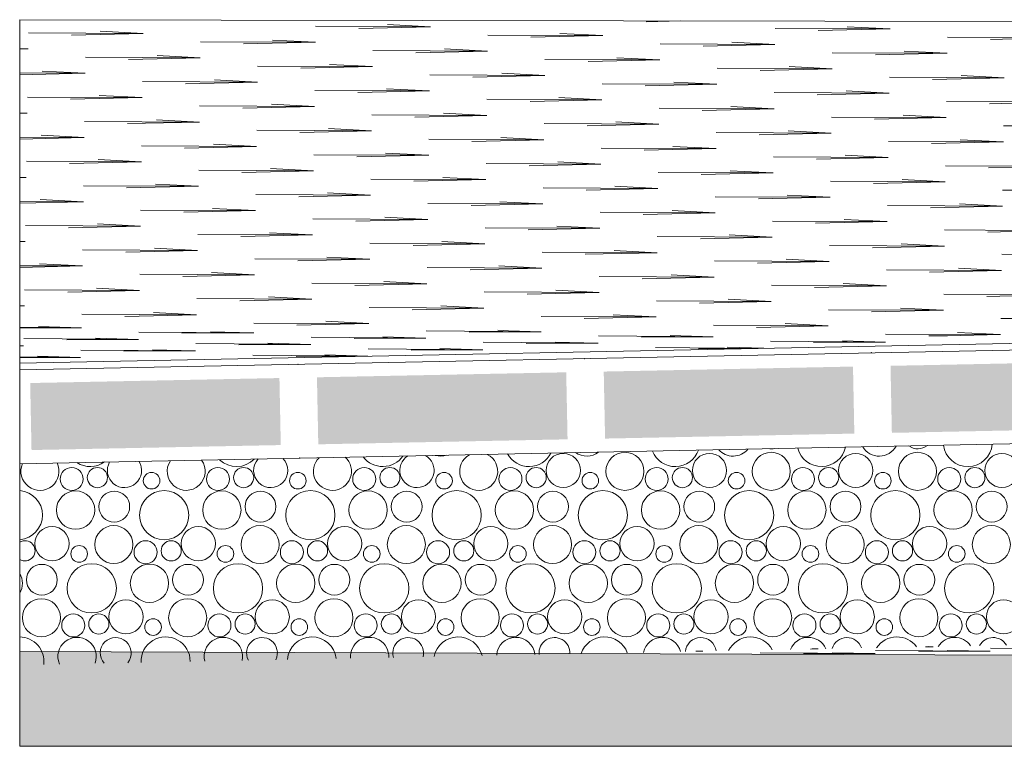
# Model space of a CAD drawing. Header units: millimetres. Extents: x -94601 to -15166, y -300 to 6935.
# Tile 1 of 97: x -94600 to -93866, y -300 to 242. Entities that reach past the tile are written whole.
import ezdxf

# ---------------------------------------------------------------- set-up
doc = ezdxf.new("R2010")
doc.units = ezdxf.units.MM
doc.header["$MEASUREMENT"] = 0
for name, color, linetype in [('Nouveau_Terrain _ Original.Terrain', 7, 'Continuous'), ('Nouveau_VRD _ Voirie 3d.VRD', 7, 'Continuous'), ('VRD _ Voirie 3d.VRD', 7, 'Continuous')]:
    doc.layers.add(name, color=color, linetype=linetype)

# ---------------------------------------------------------------- blocks, each defined once
blk = doc.blocks.new('*X35')
at = {"layer": 'Nouveau_VRD _ Voirie 3d.VRD', "color": 33, "linetype": 'Continuous', "lineweight": 15, "true_color": 0xf48e54}
for centre, radius in [((-94148.6, -94.89), 14.19), ((-94039.49, -94.89), 14.19), ((-93930.37, -94.89), 14.19), ((-94194.64, -94.24), 12.77), ((-94085.53, -94.24), 12.77), ((-93976.42, -94.24), 12.77), ((-93867.3, -94.24), 12.77), ((-94561.34, -100.62), 8.58), ((-94542.19, -99.56), 7.52), ((-94452.23, -100.62), 8.58), ((-94433.08, -99.56), 7.52), ((-94343.11, -100.62), 8.58), ((-94323.97, -99.56), 7.52), ((-94234, -100.62), 8.58), ((-94214.85, -99.56), 7.52), ((-94124.89, -100.62), 8.58), ((-94105.74, -99.56), 7.52), ((-94015.78, -100.62), 8.58), ((-93996.63, -99.56), 7.52), ((-93906.66, -100.62), 8.58), ((-93887.52, -99.56), 7.52), ((-94501.77, -101.86), 6.2), ((-94392.65, -101.86), 6.2), ((-94283.54, -101.86), 6.2), ((-94174.43, -101.86), 6.2), ((-94065.32, -101.86), 6.2), ((-93956.2, -101.86), 6.2), ((-94558.44, -123.82), 14.31), ((-94529.63, -121.18), 11.51), ((-94492.4, -127.56), 18.36), ((-94449.33, -123.82), 14.31), ((-94420.52, -121.18), 11.51), ((-94383.28, -127.56), 18.36), ((-94340.21, -123.82), 14.31), ((-94311.4, -121.18), 11.51), ((-94274.17, -127.56), 18.36), ((-94231.1, -123.82), 14.31), ((-94202.29, -121.18), 11.51), ((-94165.06, -127.56), 18.36), ((-94121.99, -123.82), 14.31), ((-94093.18, -121.18), 11.51), ((-94055.95, -127.56), 18.36), ((-94012.88, -123.82), 14.31), ((-93984.07, -121.18), 11.51), ((-93946.84, -127.56), 18.36), ((-93903.77, -123.82), 14.31), ((-93874.96, -121.18), 11.51), ((-94575.98, -148.84), 12.77), ((-94529.93, -149.49), 14.19), ((-94466.87, -148.84), 12.77), ((-94420.82, -149.49), 14.19), ((-94357.75, -148.84), 12.77), ((-94311.71, -149.49), 14.19), ((-94248.64, -148.84), 12.77), ((-94202.6, -149.49), 14.19), ((-94139.53, -148.84), 12.77), ((-94093.49, -149.49), 14.19), ((-94030.42, -148.84), 12.77), ((-93984.37, -149.49), 14.19), ((-93921.3, -148.84), 12.77), ((-93875.26, -149.49), 14.19), ((-94506.23, -155.22), 8.58), ((-94487.08, -154.16), 7.52), ((-94397.11, -155.22), 8.58), ((-94377.97, -154.16), 7.52), ((-94288, -155.22), 8.58), ((-94268.85, -154.16), 7.52), ((-94178.89, -155.22), 8.58), ((-94159.74, -154.16), 7.52), ((-94069.78, -155.22), 8.58), ((-94050.63, -154.16), 7.52), ((-93960.66, -155.22), 8.58), ((-93941.52, -154.16), 7.52), ((-94555.77, -156.46), 6.2), ((-94446.65, -156.46), 6.2), ((-94337.54, -156.46), 6.2), ((-94228.43, -156.46), 6.2), ((-94119.32, -156.46), 6.2), ((-94010.2, -156.46), 6.2), ((-93901.09, -156.46), 6.2), ((-94583.63, -175.78), 11.51), ((-94546.4, -182.16), 18.36), ((-94503.33, -178.42), 14.31), ((-94474.52, -175.78), 11.51), ((-94437.28, -182.16), 18.36), ((-94394.21, -178.42), 14.31), ((-94365.4, -175.78), 11.51), ((-94328.17, -182.16), 18.36), ((-94285.1, -178.42), 14.31), ((-94256.29, -175.78), 11.51), ((-94219.06, -182.16), 18.36), ((-94175.99, -178.42), 14.31), ((-94147.18, -175.78), 11.51), ((-94109.95, -182.16), 18.36), ((-94066.88, -178.42), 14.31), ((-94038.07, -175.78), 11.51), ((-94000.84, -182.16), 18.36), ((-93957.77, -178.42), 14.31), ((-93928.96, -175.78), 11.51), ((-93891.72, -182.16), 18.36), ((-94583.93, -204.09), 14.19), ((-94520.87, -203.44), 12.77), ((-94474.82, -204.09), 14.19), ((-94411.75, -203.44), 12.77), ((-94365.71, -204.09), 14.19), ((-94302.64, -203.44), 12.77), ((-94256.6, -204.09), 14.19), ((-94193.53, -203.44), 12.77), ((-94147.49, -204.09), 14.19), ((-94084.42, -203.44), 12.77), ((-94038.37, -204.09), 14.19), ((-93975.3, -203.44), 12.77), ((-93929.26, -204.09), 14.19), ((-93866.19, -203.44), 12.77), ((-94560.23, -209.82), 8.58), ((-94541.08, -208.76), 7.52), ((-94500.65, -211.06), 6.2), ((-94451.11, -209.82), 8.58), ((-94431.97, -208.76), 7.52), ((-94391.54, -211.06), 6.2), ((-94342, -209.82), 8.58), ((-94322.85, -208.76), 7.52), ((-94282.43, -211.06), 6.2), ((-94232.89, -209.82), 8.58), ((-94213.74, -208.76), 7.52), ((-94173.32, -211.06), 6.2), ((-94123.78, -209.82), 8.58), ((-94104.63, -208.76), 7.52), ((-94064.2, -211.06), 6.2), ((-94014.66, -209.82), 8.58), ((-93995.52, -208.76), 7.52), ((-93955.09, -211.06), 6.2), ((-93905.55, -209.82), 8.58), ((-93886.4, -208.76), 7.52)]:
    blk.add_circle(centre, radius, dxfattribs=at)
for centre, radius, start, end in [((-94177.1, -69.23), 14.31, 234.62356, 307.66796), ((-94111.06, -72.96), 18.36, 201.68942, 340.60211), ((-94067.99, -69.23), 14.31, 221.77625, 320.51528), ((-94039.18, -66.58), 11.51, 262.92525, 279.36627), ((-94001.95, -72.96), 18.36, 194.56714, 347.72439), ((-93958.88, -69.23), 14.31, 211.06177, 331.22976), ((-93930.07, -66.58), 11.51, 234.28655, 308.00498), ((-93892.84, -72.96), 18.36, 187.65138, 354.64014), ((-94547.51, -72.96), 18.36, 236.85219, 305.43934), ((-94521.98, -94.24), 12.77, 149.95791, 32.33361), ((-94475.93, -94.89), 14.19, 145.94448, 36.34705), ((-94438.4, -72.96), 18.36, 226.16558, 316.12594), ((-94412.87, -94.24), 12.77, 137.61368, 44.67785), ((-94366.82, -94.89), 14.19, 134.24443, 48.04709), ((-94329.28, -72.96), 18.36, 217.19932, 325.09221), ((-94303.75, -94.24), 12.77, 121.86557, 60.42596), ((-94286.21, -69.23), 14.31, 254.10071, 288.19082), ((-94257.71, -94.89), 14.19, 119.02861, 63.26291), ((-94220.17, -72.96), 18.36, 209.1626, 333.12892), ((-94585.05, -94.89), 14.19, 156.13913, 26.15239), ((-94601.51, -127.56), 18.36, 274.23507, 85.76493), ((-94596.19, -154.16), 7.52, 238.20919, 121.79081), ((-94612.44, -178.42), 14.31, 329.14872, 30.85128), ((-94600.4, -236.76), 18.36, 353.43099, 89.23914), ((-94557.33, -233.02), 14.31, 339.23564, 203.05589), ((-94528.52, -230.38), 11.51, 321.06107, 221.23045), ((-94491.28, -236.76), 18.36, 0.26156, 182.02996), ((-94448.21, -233.02), 14.31, 348.3954, 193.89612), ((-94419.4, -230.38), 11.51, 334.12547, 208.16605), ((-94382.17, -236.76), 18.36, 7.07952, 175.21201), ((-94339.1, -233.02), 14.31, 357.23198, 185.05955), ((-94310.29, -230.38), 11.51, 345.79707, 196.49446), ((-94273.06, -236.76), 18.36, 13.98338, 168.30815), ((-94229.99, -233.02), 14.31, 5.97538, 176.31615), ((-94201.18, -230.38), 11.51, 356.83997, 185.45155), ((-94163.95, -236.76), 18.36, 21.0835, 161.20803), ((-94120.88, -233.02), 14.31, 14.83414, 167.45738), ((-94092.07, -230.38), 11.51, 7.7225, 174.56903), ((-94054.84, -236.76), 18.36, 28.52054, 153.77099), ((-94011.77, -233.02), 14.31, 24.04361, 158.24792), ((-93982.96, -230.38), 11.51, 18.85262, 163.43891), ((-93945.72, -236.76), 18.36, 36.49923, 145.79229), ((-93902.65, -233.02), 14.31, 33.93413, 148.3574), ((-93873.84, -230.38), 11.51, 30.7338, 151.55773)]:
    blk.add_arc(centre, radius, start, end, dxfattribs=at)
blk = doc.blocks.new('*X36')
at = {"layer": 'Nouveau_VRD _ Voirie 3d.VRD', "linetype": 'Continuous', "lineweight": 15, "true_color": 0xb5b5b5}
for points in [[(-93950.46, -16.18), (-93949.46, -66.17), (-93763.5, -62.46), (-93764.5, -12.47)], [(-94378.38, -24.74), (-94377.38, -74.73), (-94191.41, -71.01), (-94192.41, -21.02)], [(-94164.42, -20.46), (-94163.42, -70.45), (-93977.46, -66.73), (-93978.46, -16.74)], [(-94592.33, -29.02), (-94591.33, -79.01), (-94405.37, -75.29), (-94406.37, -25.3)]]:
    blk.add_hatch(color=253, dxfattribs=at).paths.add_polyline_path(points)
at = {"layer": 'Nouveau_VRD _ Voirie 3d.VRD', "color": 253, "linetype": 'Continuous', "lineweight": 15, "true_color": 0xb5b5b5}
for p in [(-93964.66, -6.47), (-93964.66, -6.47), (-94178.62, -10.75), (-94178.62, -10.75), (-94392.57, -15.02), (-94392.57, -15.02), (-94391.17, -85.01)]:
    blk.add_point(p, dxfattribs=at)
blk = doc.blocks.new('Élément de coupe_34')
at = {"layer": 'Nouveau_VRD _ Voirie 3d.VRD', "color": 7, "linetype": 'Continuous', "lineweight": 15}
for p, q in [((-92867.14, 15.48), (-94600.15, -19.18)), ((-92867.14, -54.53), (-94600.15, -89.19)), ((-94600.15, -229.23), (-94600.15, -239.22))]:
    blk.add_line(p, q, dxfattribs=at)
at = {"layer": 'Nouveau_VRD _ Voirie 3d.VRD', "color": 7, "linetype": 'Continuous', "lineweight": 15, "flags": 128}
blk.add_lwpolyline([(-94600.15, -19.18), (-94600.15, -89.19), (-94600.15, -229.23)], dxfattribs=at)
at = {"layer": 'Nouveau_VRD _ Voirie 3d.VRD', "lineweight": 0}
for name in ['*X36', '*X35']:
    blk.add_blockref(name, (0, 0), dxfattribs=at)
blk = doc.blocks.new('Élément de coupe_45')
at = {"layer": 'VRD _ Voirie 3d.VRD', "color": 251, "linetype": 'Continuous', "lineweight": 15, "true_color": 0x6a6a6a}
for q in [(-89841.35, 81), (-94600.15, -19.18)]:
    blk.add_line((-94600.15, -14.18), q, dxfattribs=at)
blk = doc.blocks.new('Élément de coupe_152')
at = {"layer": 'Nouveau_Terrain _ Original.Terrain', "linetype": 'Continuous', "lineweight": 15, "true_color": 0xf48e54}
h = blk.add_hatch(dxfattribs=at)
h.set_pattern_fill('Terre', color=33, style=0, pattern_type=2)
h.set_pattern_definition([(45, (0, 0), (-137.8858, 137.8858), []), (45, (-45.96, 45.96), (-275.7716, 275.7716), []), (45, (-91.92, 91.92), (-275.7716, 275.7716), []), (135, (-137.886, 137.886), (45.96194, 45.96194), [195, -195])])
h.paths.add_polyline_path([(-75298, -300), (-94600.15, -229.23), (-94600.15, -300)])
at = {"layer": 'Nouveau_Terrain _ Original.Terrain', "color": 7, "linetype": 'Continuous', "lineweight": 15}
for p, q in [((-88872.85, 231.02), (-94600.15, 242.02)), ((-94600.15, 242.02), (-94600.15, 14.24)), ((-94600.15, 14.24), (-94600.15, -14.18)), ((-94600.15, -229.23), (-75298, -300)), ((-94600.15, -239.22), (-94600.15, -300)), ((-75298, -300), (-94600.15, -300))]:
    blk.add_line(p, q, dxfattribs=at)
at = {"layer": 'Nouveau_Terrain _ Original.Terrain', "color": 114, "linetype": 'Continuous', "lineweight": 15, "true_color": 0x00ad56}
for p, q in [((-94293.63, 236.75), (-94379.34, 237.16)), ((-94293.63, 236.75), (-94347.22, 235.51)), ((-94293.63, 236.75), (-94325.75, 238.4)), ((-94107, 241.07), (-94132.85, 240.47)), ((-93950.78, 235.11), (-94036.5, 235.52)), ((-93950.78, 235.11), (-94004.38, 233.87)), ((-93950.78, 235.11), (-93982.9, 236.76)), ((-94507.99, 231.78), (-94593.7, 232.19)), ((-94507.99, 231.78), (-94561.58, 230.54)), ((-94507.99, 231.78), (-94540.11, 233.43)), ((-94165.15, 230.14), (-94250.86, 230.55)), ((-94165.15, 230.14), (-94218.74, 228.9)), ((-94165.15, 230.14), (-94197.27, 231.79)), ((-93822.31, 228.51), (-93908.02, 228.92)), ((-93822.31, 228.51), (-93875.9, 227.26)), ((-94593.88, 220.21), (-94600.15, 220.54)), ((-94379.51, 225.18), (-94465.22, 225.59)), ((-94379.51, 225.18), (-94433.1, 223.94)), ((-94379.51, 225.18), (-94411.63, 226.83)), ((-94036.67, 223.54), (-94122.38, 223.95)), ((-94036.67, 223.54), (-94090.26, 222.3)), ((-94036.67, 223.54), (-94068.79, 225.19)), ((-94593.88, 220.21), (-94600.15, 220.24)), ((-94593.88, 220.21), (-94600.15, 220.07)), ((-94465.4, 213.61), (-94551.11, 214.02)), ((-94465.4, 213.61), (-94518.99, 212.37)), ((-94465.4, 213.61), (-94497.52, 215.26)), ((-94251.03, 218.58), (-94336.74, 218.98)), ((-94251.03, 218.58), (-94304.62, 217.33)), ((-94251.03, 218.58), (-94283.15, 220.23)), ((-94122.55, 211.97), (-94154.67, 213.62)), ((-93908.19, 216.94), (-93993.9, 217.35)), ((-93908.19, 216.94), (-93961.78, 215.7)), ((-93908.19, 216.94), (-93940.31, 218.59)), ((-94336.92, 207.01), (-94422.63, 207.42)), ((-94336.92, 207.01), (-94390.51, 205.77)), ((-94336.92, 207.01), (-94369.04, 208.66)), ((-94122.55, 211.97), (-94208.26, 212.38)), ((-94122.55, 211.97), (-94176.14, 210.73)), ((-93994.07, 205.37), (-94079.79, 205.78)), ((-93994.07, 205.37), (-94026.19, 207.02)), ((-94551.28, 202.04), (-94600.15, 202.27)), ((-94551.28, 202.04), (-94600.15, 200.91)), ((-94551.28, 202.04), (-94583.4, 203.69)), ((-94208.44, 200.4), (-94294.15, 200.81)), ((-94208.44, 200.4), (-94262.03, 199.16)), ((-94208.44, 200.4), (-94240.56, 202.05)), ((-93994.07, 205.37), (-94047.67, 204.13)), ((-93865.6, 198.77), (-93951.31, 199.17)), ((-93865.6, 198.77), (-93919.19, 197.52)), ((-93865.6, 198.77), (-93897.72, 200.42)), ((-94422.8, 195.44), (-94508.51, 195.85)), ((-94422.8, 195.44), (-94476.39, 194.2)), ((-94422.8, 195.44), (-94454.92, 197.09)), ((-94079.96, 193.8), (-94165.67, 194.21)), ((-94079.96, 193.8), (-94133.55, 192.56)), ((-94079.96, 193.8), (-94112.08, 195.45)), ((-94508.69, 183.87), (-94594.4, 184.28)), ((-94508.69, 183.87), (-94562.28, 182.63)), ((-94508.69, 183.87), (-94540.81, 185.52)), ((-94294.32, 188.83), (-94380.03, 189.24)), ((-94294.32, 188.83), (-94347.91, 187.59)), ((-94294.32, 188.83), (-94326.44, 190.49)), ((-94165.84, 182.23), (-94197.96, 183.88)), ((-93951.48, 187.2), (-94037.19, 187.61)), ((-93951.48, 187.2), (-94005.07, 185.96)), ((-93951.48, 187.2), (-93983.6, 188.85)), ((-94380.21, 177.27), (-94465.92, 177.67)), ((-94380.21, 177.27), (-94433.8, 176.02)), ((-94380.21, 177.27), (-94412.33, 178.92)), ((-94165.84, 182.23), (-94251.55, 182.64)), ((-94165.84, 182.23), (-94219.43, 180.99)), ((-94037.36, 175.63), (-94069.48, 177.28)), ((-93823, 180.59), (-93908.71, 181)), ((-93823, 180.59), (-93876.59, 179.35)), ((-94594.57, 172.3), (-94600.15, 172.59)), ((-94594.57, 172.3), (-94600.15, 172.33)), ((-94594.57, 172.3), (-94600.15, 172.17)), ((-94251.73, 170.66), (-94337.44, 171.07)), ((-94251.73, 170.66), (-94305.32, 169.42)), ((-94251.73, 170.66), (-94283.85, 172.31)), ((-94037.36, 175.63), (-94123.08, 176.04)), ((-94037.36, 175.63), (-94090.96, 174.39)), ((-93908.89, 169.02), (-93994.6, 169.43)), ((-93908.89, 169.02), (-93962.48, 167.78)), ((-93908.89, 169.02), (-93941.01, 170.68)), ((-94466.09, 165.7), (-94551.8, 166.11)), ((-94466.09, 165.7), (-94519.68, 164.46)), ((-94466.09, 165.7), (-94498.21, 167.35)), ((-94123.25, 164.06), (-94208.96, 164.47)), ((-94123.25, 164.06), (-94176.84, 162.82)), ((-94123.25, 164.06), (-94155.37, 165.71)), ((-93780.41, 162.42), (-93866.12, 162.83)), ((-94551.98, 154.13), (-94600.15, 154.36)), ((-94551.98, 154.13), (-94584.1, 155.78)), ((-94337.61, 159.09), (-94423.32, 159.5)), ((-94337.61, 159.09), (-94391.2, 157.85)), ((-94337.61, 159.09), (-94369.73, 160.74)), ((-93994.77, 157.46), (-94080.48, 157.86)), ((-93994.77, 157.46), (-94048.36, 156.21)), ((-93994.77, 157.46), (-94026.89, 159.11)), ((-94551.98, 154.13), (-94600.15, 153.01)), ((-94423.5, 147.52), (-94509.21, 147.93)), ((-94423.5, 147.52), (-94477.09, 146.28)), ((-94423.5, 147.52), (-94455.62, 149.18)), ((-94209.13, 152.49), (-94294.84, 152.9)), ((-94209.13, 152.49), (-94262.72, 151.25)), ((-94209.13, 152.49), (-94241.25, 154.14)), ((-94080.65, 145.89), (-94112.77, 147.54)), ((-93866.29, 150.85), (-93952, 151.26)), ((-93866.29, 150.85), (-93919.88, 149.61)), ((-93866.29, 150.85), (-93898.41, 152.5)), ((-94295.02, 140.92), (-94380.73, 141.33)), ((-94295.02, 140.92), (-94348.61, 139.68)), ((-94295.02, 140.92), (-94327.14, 142.57)), ((-94080.65, 145.89), (-94166.37, 146.3)), ((-94080.65, 145.89), (-94134.25, 144.65)), ((-93952.18, 139.28), (-94037.89, 139.69)), ((-93952.18, 139.28), (-93984.29, 140.93)), ((-94509.38, 135.96), (-94595.09, 136.37)), ((-94509.38, 135.96), (-94562.97, 134.71)), ((-94509.38, 135.96), (-94541.5, 137.61)), ((-94166.54, 134.32), (-94252.25, 134.73)), ((-94166.54, 134.32), (-94220.13, 133.08)), ((-94166.54, 134.32), (-94198.66, 135.97)), ((-93952.18, 139.28), (-94005.77, 138.04)), ((-93823.7, 132.68), (-93909.41, 133.09)), ((-93823.7, 132.68), (-93877.29, 131.44)), ((-94380.9, 129.35), (-94466.61, 129.76)), ((-94380.9, 129.35), (-94434.49, 128.11)), ((-94380.9, 129.35), (-94413.02, 131)), ((-94038.06, 127.71), (-94123.77, 128.12)), ((-94038.06, 127.71), (-94091.65, 126.47)), ((-94038.06, 127.71), (-94070.18, 129.37)), ((-94595.27, 124.39), (-94600.15, 124.64)), ((-94595.27, 124.39), (-94600.15, 124.41)), ((-94595.27, 124.39), (-94600.15, 124.27)), ((-94466.79, 117.78), (-94552.5, 118.19)), ((-94466.79, 117.78), (-94520.38, 116.54)), ((-94466.79, 117.78), (-94498.91, 119.43)), ((-94252.42, 122.75), (-94338.13, 123.16)), ((-94252.42, 122.75), (-94306.01, 121.51)), ((-94252.42, 122.75), (-94284.54, 124.4)), ((-94123.94, 116.15), (-94156.06, 117.8)), ((-93909.58, 121.11), (-93995.29, 121.52)), ((-93909.58, 121.11), (-93963.17, 119.87)), ((-93909.58, 121.11), (-93941.7, 122.76)), ((-94338.31, 111.18), (-94424.02, 111.59)), ((-94338.31, 111.18), (-94391.9, 109.94)), ((-94338.31, 111.18), (-94370.43, 112.83)), ((-94123.94, 116.15), (-94209.66, 116.56)), ((-94123.94, 116.15), (-94177.54, 114.9)), ((-93995.47, 109.54), (-94027.58, 111.19)), ((-93781.1, 114.51), (-93866.81, 114.92)), ((-94552.67, 106.21), (-94600.15, 106.44)), ((-94552.67, 106.21), (-94600.15, 105.12)), ((-94552.67, 106.21), (-94584.79, 107.87)), ((-94209.83, 104.58), (-94295.54, 104.99)), ((-94209.83, 104.58), (-94263.42, 103.34)), ((-94209.83, 104.58), (-94241.95, 106.23)), ((-93995.47, 109.54), (-94081.18, 109.95)), ((-93995.47, 109.54), (-94049.06, 108.3)), ((-93866.99, 102.94), (-93952.7, 103.35)), ((-93866.99, 102.94), (-93920.58, 101.7)), ((-93866.99, 102.94), (-93899.11, 104.59)), ((-94424.19, 99.61), (-94509.9, 100.02)), ((-94424.19, 99.61), (-94477.78, 98.37)), ((-94424.19, 99.61), (-94456.31, 101.26)), ((-94081.35, 97.97), (-94167.06, 98.38)), ((-94081.35, 97.97), (-94134.94, 96.73)), ((-94081.35, 97.97), (-94113.47, 99.62)), ((-94510.08, 88.04), (-94595.79, 88.45)), ((-94510.08, 88.04), (-94542.2, 89.69)), ((-94295.71, 93.01), (-94381.42, 93.42)), ((-94295.71, 93.01), (-94349.3, 91.77)), ((-94295.71, 93.01), (-94327.83, 94.66)), ((-93952.87, 91.37), (-94038.58, 91.78)), ((-93952.87, 91.37), (-94006.46, 90.13)), ((-93952.87, 91.37), (-93984.99, 93.02)), ((-94510.08, 88.04), (-94563.67, 86.8)), ((-94381.6, 81.44), (-94467.31, 81.85)), ((-94381.6, 81.44), (-94435.19, 80.2)), ((-94381.6, 81.44), (-94413.72, 83.09)), ((-94167.23, 86.4), (-94252.94, 86.81)), ((-94167.23, 86.4), (-94220.83, 85.16)), ((-94167.23, 86.4), (-94199.35, 88.06)), ((-94038.75, 79.8), (-94070.87, 81.45)), ((-93824.39, 84.77), (-93910.1, 85.18)), ((-93824.39, 84.77), (-93877.98, 83.53)), ((-94595.96, 76.47), (-94600.15, 76.69)), ((-94595.96, 76.47), (-94600.15, 76.49)), ((-94595.96, 76.47), (-94600.15, 76.38)), ((-94253.12, 74.84), (-94338.83, 75.25)), ((-94253.12, 74.84), (-94306.71, 73.59)), ((-94253.12, 74.84), (-94285.24, 76.49)), ((-94038.75, 79.8), (-94124.47, 80.21)), ((-94038.75, 79.8), (-94092.35, 78.56)), ((-93910.28, 73.2), (-93995.99, 73.61)), ((-93910.28, 73.2), (-93942.4, 74.85)), ((-94467.48, 69.87), (-94553.19, 70.28)), ((-94467.48, 69.87), (-94521.07, 68.63)), ((-94467.48, 69.87), (-94499.6, 71.52)), ((-94124.64, 68.23), (-94210.35, 68.64)), ((-94124.64, 68.23), (-94178.23, 66.99)), ((-94124.64, 68.23), (-94156.76, 69.88)), ((-93910.28, 73.2), (-93963.87, 71.96)), ((-93781.8, 66.59), (-93867.51, 67)), ((-94553.37, 58.3), (-94585.49, 59.95)), ((-94339, 63.27), (-94424.71, 63.68)), ((-94339, 63.27), (-94392.59, 62.03)), ((-94339, 63.27), (-94371.12, 64.92)), ((-93996.16, 61.63), (-94081.87, 62.04)), ((-93996.16, 61.63), (-94049.75, 60.39)), ((-93996.16, 61.63), (-94028.28, 63.28)), ((-94553.37, 58.3), (-94600.15, 58.53)), ((-94553.37, 58.3), (-94600.15, 57.22)), ((-94424.89, 51.7), (-94510.6, 52.11)), ((-94424.89, 51.7), (-94478.48, 50.46)), ((-94424.89, 51.7), (-94457.01, 53.35)), ((-94210.52, 56.66), (-94296.23, 57.07)), ((-94210.52, 56.66), (-94264.11, 55.42)), ((-94210.52, 56.66), (-94242.64, 58.31)), ((-94082.04, 50.06), (-94114.16, 51.71)), ((-93867.68, 55.03), (-93953.39, 55.44)), ((-93867.68, 55.03), (-93921.27, 53.78)), ((-93867.68, 55.03), (-93899.8, 56.68)), ((-94296.41, 45.1), (-94382.12, 45.5)), ((-94296.41, 45.1), (-94350, 43.85)), ((-94296.41, 45.1), (-94328.53, 46.75)), ((-94082.04, 50.06), (-94167.76, 50.47)), ((-94082.04, 50.06), (-94135.64, 48.82)), ((-93953.57, 43.46), (-93985.69, 45.11)), ((-94510.77, 40.13), (-94596.48, 40.54)), ((-94510.77, 40.13), (-94564.36, 38.89)), ((-94510.77, 40.13), (-94542.89, 41.78)), ((-94167.93, 38.49), (-94253.64, 38.9)), ((-94167.93, 38.49), (-94221.52, 37.25)), ((-94167.93, 38.49), (-94200.05, 40.14)), ((-93953.57, 43.46), (-94039.28, 43.87)), ((-93953.57, 43.46), (-94007.16, 42.22)), ((-93825.09, 36.85), (-93910.8, 37.26)), ((-93825.09, 36.85), (-93878.68, 35.61)), ((-94382.29, 33.53), (-94468, 33.94)), ((-94382.29, 33.53), (-94435.88, 32.28)), ((-94382.29, 33.53), (-94414.41, 35.18)), ((-94039.45, 31.89), (-94125.16, 32.3)), ((-94039.45, 31.89), (-94093.04, 30.65)), ((-94039.45, 31.89), (-94071.57, 33.54)), ((-94596.66, 28.56), (-94600.15, 28.74)), ((-94596.66, 28.56), (-94600.15, 28.58)), ((-94596.66, 28.56), (-94600.15, 28.48)), ((-94468.18, 21.96), (-94553.89, 22.37)), ((-94468.18, 21.96), (-94500.3, 23.61)), ((-94253.81, 26.92), (-94339.52, 27.33)), ((-94253.81, 26.92), (-94307.4, 25.68)), ((-94253.81, 26.92), (-94285.93, 28.57)), ((-93910.97, 25.29), (-93996.68, 25.69)), ((-93910.97, 25.29), (-93964.56, 24.04)), ((-93910.97, 25.29), (-93943.09, 26.94)), ((-94468.18, 21.96), (-94521.77, 20.72)), ((-94339.7, 15.35), (-94425.41, 15.76)), ((-94339.7, 15.35), (-94393.29, 14.11)), ((-94339.7, 15.35), (-94371.82, 17.01)), ((-94125.33, 20.32), (-94211.05, 20.73)), ((-94125.33, 20.32), (-94178.93, 19.08)), ((-94125.33, 20.32), (-94157.45, 21.97)), ((-93996.86, 13.72), (-94028.98, 15.37)), ((-93782.49, 18.68), (-93868.2, 19.09)), ((-94554.06, 12.18), (-94600.15, 12.57)), ((-94554.06, 12.18), (-94600.15, 11.97)), ((-94554.06, 12.18), (-94586.18, 13.14)), ((-94425.58, 8.33), (-94511.29, 9.05)), ((-94425.58, 8.33), (-94479.17, 8.09)), ((-94425.58, 8.33), (-94457.7, 9.29)), ((-94211.22, 9.27), (-94296.93, 10)), ((-94211.22, 9.27), (-94264.81, 9.04)), ((-94235.56, 10), (-94243.34, 10.4)), ((-94211.22, 9.27), (-94235.56, 10)), ((-94235.56, 10), (-94235.56, 10)), ((-93996.86, 13.72), (-94082.57, 14.13)), ((-93996.86, 13.72), (-94050.45, 12.47)), ((-93868.38, 7.11), (-93954.09, 7.52)), ((-93868.38, 7.11), (-93900.5, 8.76)), ((-94511.47, 3.53), (-94597.18, 4.26)), ((-94511.47, 3.53), (-94565.06, 3.3)), ((-94511.47, 3.53), (-94543.59, 4.49)), ((-94382.99, -0.32), (-94468.7, 0.41)), ((-94382.99, -0.32), (-94415.11, 0.65)), ((-94297.1, 4.48), (-94382.81, 5.2)), ((-94297.1, 4.48), (-94350.69, 4.24)), ((-94297.1, 4.48), (-94329.22, 5.44)), ((-94168.62, 0.63), (-94254.34, 1.36)), ((-94168.62, 0.63), (-94222.22, 0.39)), ((-94168.62, 0.63), (-94200.74, 1.59)), ((-94082.74, 5.42), (-94168.45, 6.15)), ((-94082.74, 5.42), (-94136.33, 5.19)), ((-94082.74, 5.42), (-94114.86, 6.39)), ((-93954.26, 1.57), (-94039.97, 2.3)), ((-93954.26, 1.57), (-94007.85, 1.34)), ((-93954.26, 1.57), (-93986.38, 2.54)), ((-93908.02, 6.19), (-93921.97, 6.13)), ((-93868.38, 7.11), (-93908.02, 6.19)), ((-93908.02, 6.19), (-93908.02, 6.19)), ((-94597.35, -1.26), (-94600.15, -1.18)), ((-94597.35, -1.26), (-94600.15, -1.24)), ((-94597.35, -1.26), (-94600.15, -1.27)), ((-94468.87, -5.11), (-94554.58, -4.39)), ((-94468.87, -5.11), (-94522.46, -5.35)), ((-94468.87, -5.11), (-94500.99, -4.15)), ((-94382.99, -0.32), (-94436.58, -0.55)), ((-94254.51, -4.17), (-94340.22, -3.44)), ((-94254.51, -4.17), (-94308.1, -4.4)), ((-94254.51, -4.17), (-94286.63, -3.2)), ((-94048.74, -3.15), (-94125.86, -2.49)), ((-94055.85, -3.29), (-94093.74, -3.46)), ((-94045.04, -3.07), (-94072.27, -2.26)), ((-94554.76, -9.91), (-94600.15, -9.52)), ((-94554.76, -9.91), (-94600.15, -10.11)), ((-94554.76, -9.91), (-94586.88, -8.94)), ((-94340.39, -8.96), (-94426.1, -8.23)), ((-94340.39, -8.96), (-94393.98, -9.2)), ((-94340.39, -8.96), (-94372.51, -8)), ((-94004.5, -227.41), (-94010.07, -227.42)), ((-94004.5, -227.41), (-94010.07, -227.42)), ((-94004.5, -227.41), (-94008.96, -227.4)), ((-94004.5, -227.41), (-94008.96, -227.4)), ((-94004.5, -227.41), (-94007.84, -227.37)), ((-94004.5, -227.41), (-94007.84, -227.37)), ((-93918.62, -225.7), (-93924.43, -225.71)), ((-93918.62, -225.7), (-93924.43, -225.71)), ((-93918.62, -225.7), (-93923.27, -225.68)), ((-93918.62, -225.7), (-93923.27, -225.68)), ((-93918.62, -225.7), (-93922.11, -225.66)), ((-93918.62, -225.7), (-93922.11, -225.66)), ((-93790.14, -227.27), (-93875.85, -226.91)), ((-93790.14, -227.27), (-93875.85, -226.91)), ((-94090.39, -229.13), (-94095.71, -229.13)), ((-94090.39, -229.13), (-94095.71, -229.13)), ((-94090.39, -229.13), (-94094.65, -229.11)), ((-94090.39, -229.13), (-94094.65, -229.11)), ((-94090.39, -229.13), (-94093.58, -229.09)), ((-94090.39, -229.13), (-94093.58, -229.09)), ((-93961.91, -230.7), (-94047.62, -230.34)), ((-93961.91, -230.7), (-94047.62, -230.34)), ((-93961.91, -230.7), (-94015.5, -230.73)), ((-93961.91, -230.7), (-94015.5, -230.73)), ((-93961.91, -230.7), (-93994.03, -230.3)), ((-93961.91, -230.7), (-93994.03, -230.3)), ((-93876.02, -228.98), (-93961.73, -228.63)), ((-93876.02, -228.98), (-93961.73, -228.63)), ((-93876.02, -228.98), (-93929.61, -229.02)), ((-93876.02, -228.98), (-93929.61, -229.02)), ((-93876.02, -228.98), (-93908.14, -228.59)), ((-93876.02, -228.98), (-93908.14, -228.59))]:
    blk.add_line(p, q, dxfattribs=at)

msp = doc.modelspace()

# ---------------------------------------------------------------- block references
at = {"layer": 'Nouveau_Terrain _ Original.Terrain', "lineweight": 0}
msp.add_blockref('Élément de coupe_152', (0, 0), dxfattribs=at)
at = {"layer": 'Nouveau_VRD _ Voirie 3d.VRD', "lineweight": 0}
msp.add_blockref('Élément de coupe_34', (0, 0), dxfattribs=at)
at = {"layer": 'VRD _ Voirie 3d.VRD', "lineweight": 0}
msp.add_blockref('Élément de coupe_45', (0, 0), dxfattribs=at)

doc.saveas('drawing.dxf')
